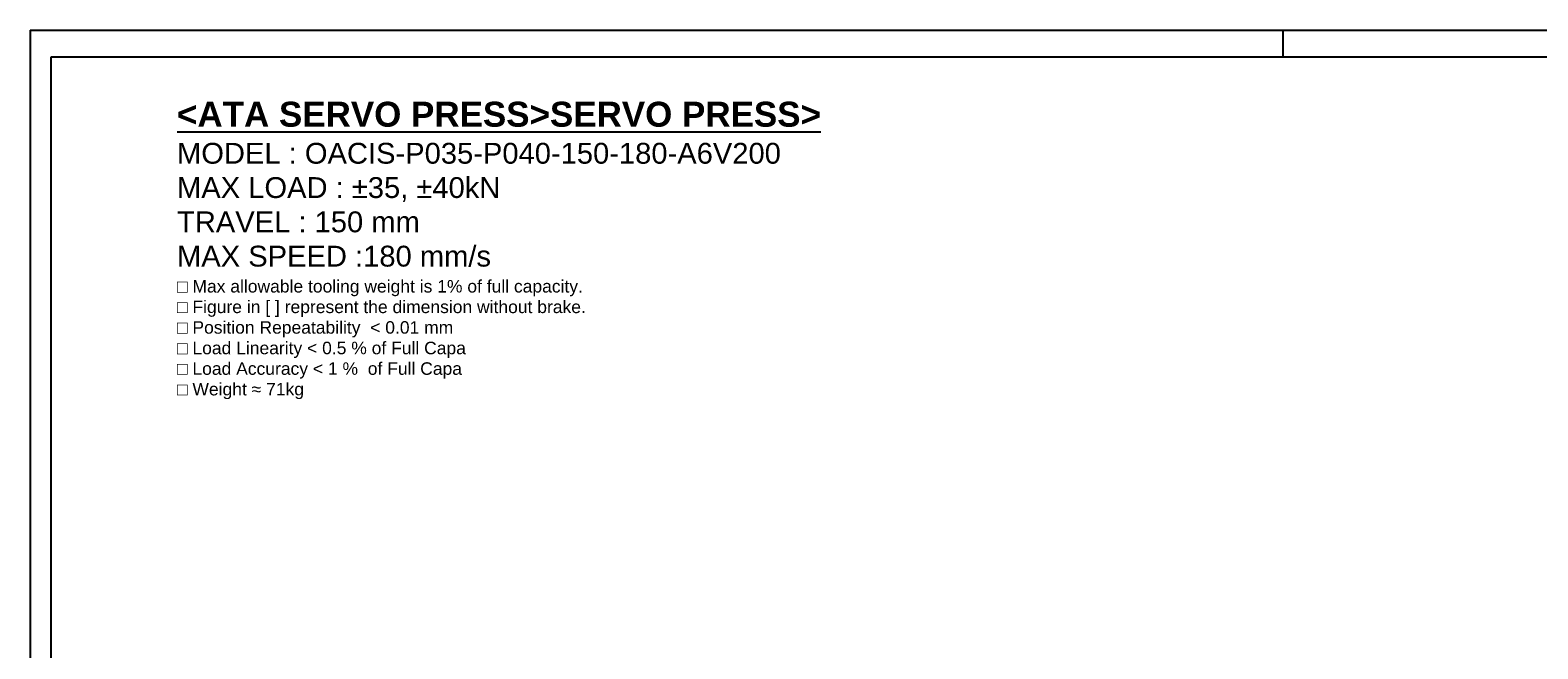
# Model space of a CAD drawing. Extents: x 0 to 1685, y -10 to 1188.
# Tile 7 of 26: x 0 to 1012, y 772 to 1188. Entities that reach past the tile are written whole.
import ezdxf

# ---------------------------------------------------------------- set-up
doc = ezdxf.new("R2010")
doc.units = 0
doc.header["$LTSCALE"] = 25.4
doc.layers.get('0').update_dxf_attribs({"linetype": 'CONTINUOUS'})
doc.layers.add('ATA-TEXT', color=7, linetype='CONTINUOUS', lineweight=25)
doc.styles.add('주 문자 (ISO)', font='arial.ttf')

# ---------------------------------------------------------------- blocks, each defined once
blk = doc.blocks.new('ata-Border-A1-002')
at = {"color": 253, "ltscale": 0.5}
for p, q in [((0, 594), (841, 594)), ((0, 594), (0, 0)), ((420.5, 594), (420.5, 585))]:
    blk.add_line(p, q, dxfattribs=at)
blk.add_line((7, 585), (834, 585))
at = {"ltscale": 0.5}
blk.add_line((7, 9), (7, 585), dxfattribs=at)

msp = doc.modelspace()

# ---------------------------------------------------------------- block references
at = {"xscale": 2, "yscale": 2, "zscale": 2}
msp.add_blockref('ata-Border-A1-002', (0, 0), dxfattribs=at)

# ---------------------------------------------------------------- texts
at = {"layer": 'ATA-TEXT', "color": 7, "insert": (98.6067121, 1139.8967229), "char_height": 4.9, "width": 469.284982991, "attachment_point": 1, "line_spacing_factor": 0.987388, "style": '주 문자 (ISO)'}
msp.add_mtext('{\\fArial|b1|i0|c129|p34;\\H3.42860x;\\L<ATA SERVO PRESS>SERVO PRESS>}\\P{\\fArial|b0|i0|c129|p34;\\H2.85705x;MODEL : OACIS-P035-P040-150-180-A6V200 }\\P{\\fArial|b0|i0|c129|p34;\\H2.85705x;MAX LOAD : ±35, ±40kN}\\P{\\fArial|b0|i0|c129|p34;\\H2.85705x;TRAVEL : 150 mm}\\P{\\fArial|b0|i0|c129|p34;\\H2.85705x;MAX SPEED :180 mm/s}\\P{\\fArial|b0|i0|c129|p34;\\H1.71423x;□ Max allowable tooling weight is 1% of full capacity.}\\P{\\fArial|b0|i0|c129|p34;\\H1.71423x;□ Figure in [ ] represent the dimension without brake.}\\P{\\fArial|b0|i0|c129|p34;\\H1.71423x;□ Position Repeatability  }{\\fArial|b0|i0|c129|p34;\\H1.71423x;<}{\\fArial|b0|i0|c129|p34;\\H1.71423x; 0.01 mm}\\P{\\fArial|b0|i0|c129|p34;\\H1.71423x;□ Load Linearity }{\\fArial|b0|i0|c129|p34;\\H1.71423x;<}{\\fArial|b0|i0|c129|p34;\\H1.71423x; 0.5 % of Full Capa}\\P{\\fArial|b0|i0|c129|p34;\\H1.71423x;□ Load Accuracy }{\\fArial|b0|i0|c129|p34;\\H1.71423x;<}{\\fArial|b0|i0|c129|p34;\\H1.71423x; 1 %  of Full Capa}\\P{\\fArial|b0|i0|c129|p34;\\H1.71423x;□ Weight ≈ 71kg}', dxfattribs=at)

doc.saveas('drawing.dxf')
